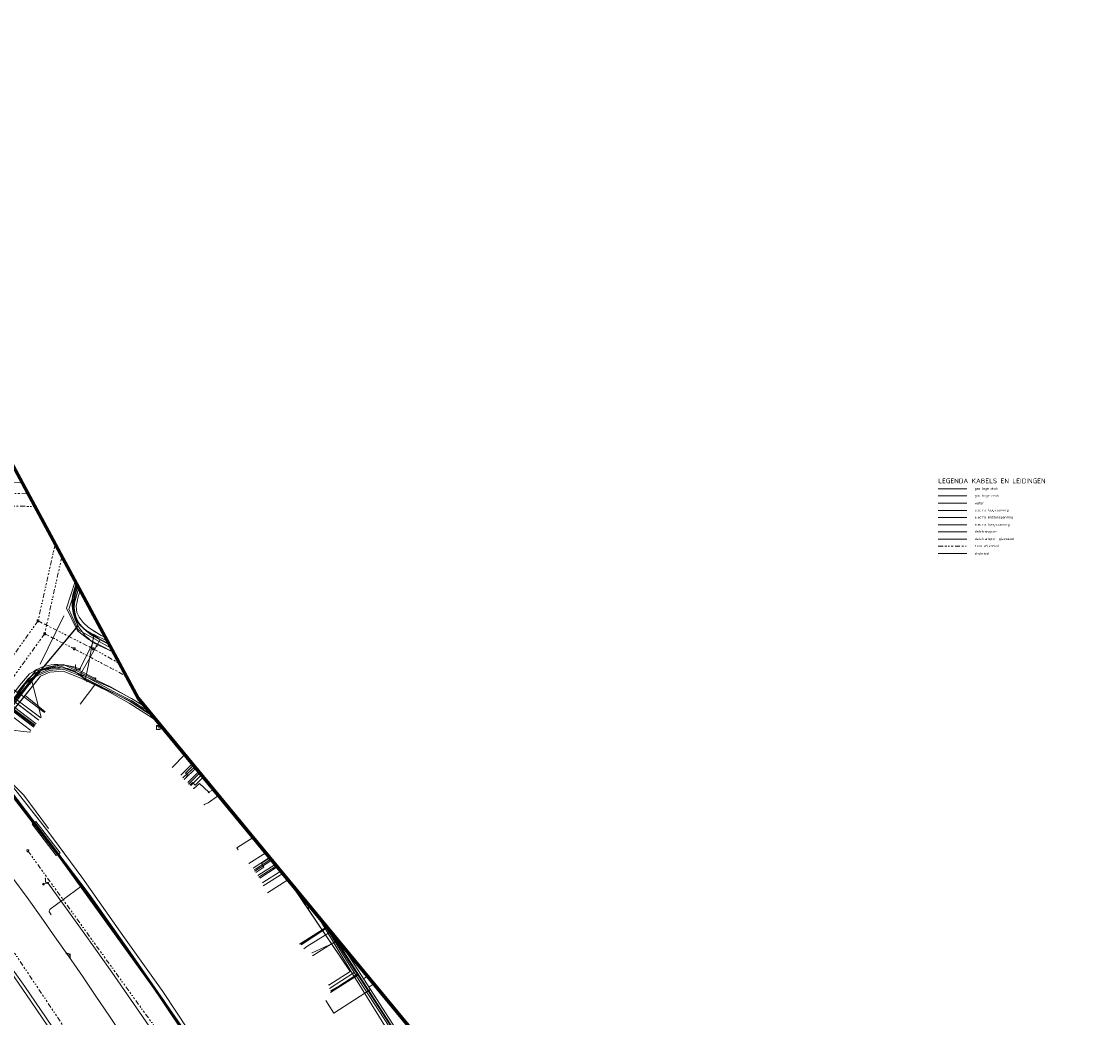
# Model space of a CAD drawing. Header units: metres. Extents: x 154975 to 155642, y 461260 to 461877.
# Tile 95 of 95: x 155417 to 155642, y 461670 to 461877. Entities that reach past the tile are written whole.
import ezdxf
from ezdxf.enums import TextEntityAlignment as Align
from ezdxf.lldxf.tags import DXFTag

# ---------------------------------------------------------------- set-up
doc = ezdxf.new("R2010")
doc.units = ezdxf.units.M
doc.linetypes.add('RI-OVERIG-SO', pattern=[17, 5, -2, 2, -2, 0, -2, 2, -2])
for name, color, linetype, lineweight, true_color in [('B-OI-KL-ET_LS-G', 1, 'KL-LS-N', 18, 0xff0000), ('B-OI-KL-ET_MS-G', 1, 'KL-MS-N', 18, 0xff0000), ('B-OI-KL-GAS_HD-G', 30, 'KL-GAS-HD-N', 18, 0xff7f00), ('B-OI-KL-GAS_LD-G', 30, 'KL-GAS-LD-N', 18, 0xff7f00), ('B-OI-KL-WATER-G', 5, 'KL-WATER-N', 18, 0x0000ff), ('B-OI-RI-DRUK-G', 6, 'RI-PERS', 18, 0xff00ff), ('B-WE-KL-DATA-G', 3, 'KL-DATA-SO', 18, 0x00ff00), ('B-WE-KL-DATA_DUCT-G', 3, 'Continuous', 18, 0x00ff00), ('B-WE-KL-DATA_GLASVEZEL-G', 3, 'KL-GLASVEZEL-N', 18, 0x00ff00), ('B-WE-KL-DATA_HULPSTUK-S', 3, 'Continuous', 18, 0x00ff00), ('B-WE-KL-DATA_KABELBED-G', 3, 'Continuous', 18, 0x00ff00), ('B-WE-KL-DATA_MANTELBUIS-G', 3, 'Continuous', 18, 0x00ff00), ('B-WE-KL-ET_HS-G', 1, 'KL-HS-N', 18, 0xff0000), ('B-WE-KL-ET_LS-G', 1, 'KL-LS-SO', 18, 0xff0000), ('B-WE-KL-ET_LS-S', 1, 'Continuous', 18, 0xff0000), ('B-WE-KL-ET_LS_HULPSTUK-S', 1, 'Continuous', 18, 0xff0000), ('B-WE-KL-ET_LS_MANTELBUIS-G', 1, 'Continuous', 18, 0xff0000), ('B-WE-KL-ET_MS-G', 1, 'KL-MS-SO', 18, 0xff0000), ('B-WE-KL-ET_MS_HULPSTUK-S', 1, 'Continuous', 18, 0xff0000), ('B-WE-KL-GAS_LD-G', 30, 'KL-GAS_LD-SO', 18, 0xff7f00), ('B-WE-KL-WATER-G', 5, 'KL-WATER-SO', 18, 0x0000ff), ('B-WE-KL-WATER_HULPSTUK-S', 5, 'Continuous', 18, 0x0000ff), ('B-WE-RI-VRIJVERVAL-G', 6, 'RI-OVERIG-SO', 18, 0xff00ff), ('B-WE-RI-VRIJVERVAL_HULPSTUK-S', 6, 'Continuous', 18, 0xff00ff), ('V-WE-KL-WATER-G', 5, 'V-KL-WATER-SO', 18, 0x0000ff)]:
    doc.layers.add(name, color=color, linetype=linetype, lineweight=lineweight, true_color=true_color)
for name, color, linetype, lineweight in [('B-WE-OG-INFO_ORIENTATIEPOLYGOON-GV', 7, 'Continuous', 70), ('X-XX-AL-LEGENDA-T25', 7, 'Continuous', 25), ('X-XX-AL-LEGENDA-T50', 130, 'Continuous', 50)]:
    doc.layers.add(name, color=color, linetype=linetype, lineweight=lineweight)
doc.styles.add('NLCS-ISO', font='NLCS-ISO.ttf')
doc.styles.add('NLCS-ISO-M200-T25', font='NLCS-ISO.ttf', dxfattribs={"height": 0.5})
doc.styles.add('NLCS-ISO-M200-T50', font='NLCS-ISO.ttf', dxfattribs={"height": 1})
tags = doc.linetypes.add('KL-DATA-SO', pattern='A,4,-1,[101,NLCS.SHX,S=0.5,R=0,X=0,Y=0],-1,4,-1,["D",Standard,S=1,R=0,X=-0.25,Y=-0.5],-1.5', length=12.5).pattern_tags.tags
tags[18] = DXFTag(74, 10)
tags = doc.linetypes.add('KL-GAS-HD-N', pattern='A,4,-1,[69,NLCS.SHX,S=0.5,R=0,X=0,Y=0],-1,4,-1,["H",Standard,S=1,R=0,X=0,Y=-0.5],-2', length=13).pattern_tags.tags
tags[18] = DXFTag(74, 10)
tags = doc.linetypes.add('KL-GAS-LD-N', pattern='A,4,-1,[69,NLCS.SHX,S=0.5,R=0,X=0,Y=0],-1,4,-1,["L",Standard,S=1,R=0,X=0.25,Y=-0.5],-2', length=13).pattern_tags.tags
tags[18] = DXFTag(74, 10)
tags = doc.linetypes.add('KL-GAS_LD-SO', pattern='A,4,-1,[69,NLCS.SHX,S=0.5,R=0,X=0,Y=0],-1,4,-1,["L",Standard,S=1,R=0,X=0.25,Y=-0.5],-2', length=13).pattern_tags.tags
tags[18] = DXFTag(74, 10)
tags = doc.linetypes.add('KL-GLASVEZEL-N', pattern='A,4,-1,[101,NLCS.SHX,S=0.5,R=0,X=0,Y=0],-1,4,-1,["G",Standard,S=1,R=0,X=-0.25,Y=-0.5],-1.5', length=12.5).pattern_tags.tags
tags[18] = DXFTag(74, 10)
tags = doc.linetypes.add('KL-HS-N', pattern='A,4,-1,[103,NLCS.SHX,S=0.75,R=0,X=0,Y=0],-1,4,-1,["H",Standard,S=1,R=0,X=0,Y=-0.5],-2', length=13).pattern_tags.tags
tags[18] = DXFTag(74, 10)
tags = doc.linetypes.add('KL-LS-N', pattern='A,4,-1,[103,NLCS.SHX,S=0.75,R=0,X=0,Y=0],-1,4,-1,["L",Standard,S=1,R=0,X=0,Y=-0.5],-2', length=13).pattern_tags.tags
tags[18] = DXFTag(74, 10)
tags = doc.linetypes.add('KL-LS-SO', pattern='A,4,-1,[103,NLCS.SHX,S=0.75,R=0,X=0,Y=0],-1,4,-1,["L",Standard,S=1,R=0,X=0,Y=-0.5],-2', length=13).pattern_tags.tags
tags[18] = DXFTag(74, 10)
tags = doc.linetypes.add('KL-MS-N', pattern='A,4,-1,[103,NLCS.SHX,S=0.75,R=0,X=0,Y=0],-1,4,-1,["M",Standard,S=1,R=0,X=0,Y=-0.5],-2', length=13).pattern_tags.tags
tags[18] = DXFTag(74, 10)
tags = doc.linetypes.add('KL-MS-SO', pattern='A,4,-1,[103,NLCS.SHX,S=0.75,R=0,X=0,Y=0],-1,4,-1,["M",Standard,S=1,R=0,X=0,Y=-0.5],-2', length=13).pattern_tags.tags
tags[18] = DXFTag(74, 10)
doc.linetypes.add('KL-WATER-N', pattern='A,7,-0.5,[168,NLCS.SHX,S=0.75,R=0,X=0.75,Y=0],-2', length=9.5)
doc.linetypes.add('KL-WATER-SO', pattern='A,7,-0.5,[168,NLCS.SHX,S=0.75,R=0,X=0.75,Y=0],-2', length=9.5)
tags = doc.linetypes.add('RI-PERS', pattern='A,7,-2,["P",Standard,S=1.8,R=0,X=-0.5,Y=-0.9],-2,7,-2,[102,NLCS.SHX,S=1,R=180,X=0,Y=0],-2', length=22).pattern_tags.tags
tags[6] = DXFTag(74, 10)
doc.linetypes.add('V-KL-WATER-SO', pattern='A,3.5,[24,NLCS.SHX,S=0.5,R=0,X=0,Y=0],3.5,-0.5,[168,NLCS.SHX,S=0.75,R=0,X=0.75,Y=0],-2', length=9.5)

# ---------------------------------------------------------------- blocks, each defined once
blk = doc.blocks.new('SKL-WTB_HULP_MOF-SO')
at = {"linetype": 'ByBlock', "lineweight": 18}
h = blk.add_hatch(color=0, dxfattribs=at)
h.dxf.hatch_style = 1
h.paths.add_polyline_path([(-0.5625, 0, 1), (0.5625, 0, 1)])
at = {"color": 0, "linetype": 'ByBlock', "lineweight": 18}
blk.add_circle((0, 0), 0.5625, dxfattribs=at)
at = {"color": 0, "linetype": 'ByBlock', "lineweight": 18, "style": 'NLCS-ISO', "flags": 1}
for tag, p in [('TYPE', (1.5, 0)), ('OMSCHRIJVING', (1.5, -3)), ('LABEL', (1.5, -1.5))]:
    blk.add_attdef(tag, p, '', height=1, dxfattribs=at)
blk = doc.blocks.new('SKL-WTB_HULP_KAST-SO')
at = {"color": 0, "linetype": 'ByBlock', "lineweight": 18}
for points in [[(-2, 2), (2, 2), (2, 1.68), (-2, 1.68)], [(-2, 1.52), (2, 1.52), (2, -2), (-2, -2)]]:
    blk.add_lwpolyline(points, close=True, dxfattribs=at)
at = {"color": 0, "linetype": 'ByBlock', "lineweight": 18, "style": 'NLCS-ISO'}
blk.add_text('kast', height=1.5, dxfattribs=at).set_placement((0, 0), align=Align.MIDDLE_CENTER)
at = {"color": 0, "linetype": 'ByBlock', "lineweight": 18, "style": 'NLCS-ISO', "flags": 1}
for tag, p in [('TYPE', (2.5, 0)), ('OMSCHRIJVING', (2.5, -3)), ('LABEL', (2.5, -1.5))]:
    blk.add_attdef(tag, p, '', height=1, dxfattribs=at)
blk = doc.blocks.new('SKL-WTB_HULP_OVERIG-SO')
at = {"color": 0, "linetype": 'ByBlock', "lineweight": 18}
for points in [[(-0.1, 0.1), (0.1, -0.1)], [(0.1, 0.1), (-0.1, -0.1)]]:
    blk.add_lwpolyline(points, dxfattribs=at)
at = {"color": 0, "linetype": 'ByBlock', "lineweight": 18, "style": 'NLCS-ISO', "flags": 1}
for tag, p in [('TYPE', (1.5, 0)), ('LABEL', (1.5, -1.5)), ('OMSCHRIJVING', (1.5, -3))]:
    blk.add_attdef(tag, p, '', height=1, dxfattribs=at)
blk = doc.blocks.new('SRI-HULP_AFVOER_OPVANG-SO')
at = {"color": 0, "linetype": 'ByBlock', "lineweight": 18}
blk.add_lwpolyline([(-0.75, -1), (-1, 1), (1, 1), (0.75, -1)], close=True, dxfattribs=at)
at = {"color": 0, "linetype": 'ByBlock', "lineweight": 18, "style": 'NLCS-ISO', "flags": 1}
for tag, p in [('TYPE', (1.5, 0)), ('OMSCHRIJVING', (1.5, -3)), ('LABEL', (1.5, -1.5))]:
    blk.add_attdef(tag, p, '', height=1, dxfattribs=at)
blk = doc.blocks.new('SKL-WTB_HULP_AARDING-SO')
at = {"color": 0, "linetype": 'ByBlock', "lineweight": 18}
for points in [[(-0.6, 0.5), (0.6, 0.5)], [(-0.5, 0.3), (0.5, 0.3)], [(-0.3, 0.2), (0.3, 0.2)], [(-0.2, 0.1), (0.2, 0.1)], [(0, -0.8), (0, 0.5)]]:
    blk.add_lwpolyline(points, dxfattribs=at)
blk.add_circle((0, 0), 1, dxfattribs=at)
at = {"color": 0, "linetype": 'ByBlock', "lineweight": 18, "style": 'NLCS-ISO', "flags": 1}
for tag, p in [('TYPE', (1.5, 0)), ('LABEL', (1.5, -1.5)), ('OMSCHRIJVING', (1.5, -3))]:
    blk.add_attdef(tag, p, '', height=1, dxfattribs=at)
blk = doc.blocks.new('SKL-ET_LS_MAST-SO')
for p, q in [((0, 2.1), (0, 2.1)), ((0, -2), (0, -2))]:
    blk.add_line(p, q)
for points in [[(-0.2, 1.8), (0, 1.8)], [(-0.2, 1.8), (0, 1.8)], [(-0.2, 1.8), (-0.2, 1.8), (-0.2, 1.8), (-0.2, 1.8), (-0.2, 1.8)], [(-0.2, 1.5), (-0.2, 1.5), (-0.2, 1.6), (-0.2, 1.6), (-0.2, 1.5)], [(-0.2, 1.5), (0, 1.5)], [(-0.2, 1.5), (0, 1.5)], [(0, -2), (0, 2.1)], [(0, -2), (0, 2.1)], [(0.2, 1.9), (0, 1.9)], [(0.2, 1.9), (0, 1.9)], [(0.2, 1.7), (0, 1.7)], [(0.2, 1.6), (0, 1.6)], [(0.2, 1.4), (0, 1.4)], [(0.2, 1.4), (0, 1.4)], [(0.2, 1.9), (0.2, 1.9), (0.2, 2), (0.2, 2), (0.2, 1.9)], [(0.2, 1.6), (0.2, 1.6), (0.2, 1.7), (0.2, 1.7), (0.2, 1.7)], [(0.2, 1.4), (0.2, 1.4), (0.2, 1.4), (0.2, 1.4), (0.2, 1.4)]]:
    blk.add_lwpolyline(points)

msp = doc.modelspace()

# ---------------------------------------------------------------- linework, layer by layer
at = {"layer": 'B-OI-KL-ET_LS-G', "ltscale": 0.2, "flags": 128}
msp.add_lwpolyline([(155608.494, 461775.378), (155614.494, 461775.378)], dxfattribs=at)
at = {"layer": 'B-OI-KL-ET_MS-G', "ltscale": 0.2, "flags": 128}
msp.add_lwpolyline([(155608.494, 461773.878), (155614.494, 461773.878)], dxfattribs=at)
at = {"layer": 'B-OI-KL-GAS_HD-G', "ltscale": 0.2}
msp.add_lwpolyline([(155608.494, 461778.378), (155614.494, 461778.378)], dxfattribs=at)
at = {"layer": 'B-OI-KL-GAS_LD-G', "ltscale": 0.2}
msp.add_lwpolyline([(155608.494, 461779.878), (155614.494, 461779.878)], dxfattribs=at)
at = {"layer": 'B-OI-KL-WATER-G', "ltscale": 0.2}
msp.add_lwpolyline([(155608.494, 461776.878), (155614.494, 461776.878)], dxfattribs=at)
at = {"layer": 'B-OI-RI-DRUK-G', "ltscale": 0.2}
msp.add_lwpolyline([(155608.494, 461766.378), (155614.494, 461766.378)], dxfattribs=at)
at = {"layer": 'B-WE-KL-DATA-G', "ltscale": 0.2, "flags": 128}
for points in [[(155288.158, 461856.311), (155288.287, 461852.479), (155288.684, 461851.555), (155289.459, 461850.78), (155300.317, 461839.594), (155320.707, 461819.529), (155327.737, 461812.488), (155335.237, 461804.86), (155345.255, 461795.117), (155358.736, 461782.084), (155381.198, 461757.687), (155384.247, 461753.902), (155386.392, 461751.365), (155391.802, 461745.364), (155397.217, 461738.718), (155411.346, 461720.971), (155419.783, 461710.144), (155424.808, 461703.615), (155436.338, 461687.817), (155443.841, 461677.379), (155454.792, 461661.038), (155465.654, 461644.324), (155466.837, 461642.355)], [(155517.494, 461553.85), (155516.922, 461554.087), (155510.239, 461566.184), (155491.349, 461599.674), (155473.512, 461630.86), (155465.484, 461644.218), (155454.626, 461660.928), (155443.677, 461677.265), (155436.176, 461687.699), (155424.648, 461703.495), (155419.625, 461710.022), (155411.189, 461720.847), (155397.262, 461738.346), (155391.65, 461745.234), (155386.242, 461751.233), (155384.093, 461753.774), (155381.046, 461757.557), (155358.592, 461781.944), (155345.115, 461794.973), (155335.095, 461804.718), (155327.595, 461812.348), (155320.567, 461819.387), (155300.175, 461839.454), (155290.045, 461849.89)], [(155274.453, 461839.808), (155292.163, 461822.24), (155309.873, 461804.672), (155314.905, 461799.607), (155319.936, 461794.542), (155327.171, 461786.817), (155334.405, 461779.092), (155342.706, 461769.815), (155351.008, 461760.539), (155360.184, 461749.814), (155369.359, 461739.089), (155380.511, 461725.135), (155388.637, 461714.618), (155398.774, 461701.58), (155405.995, 461691.564), (155413.217, 461681.548), (155419.123, 461672.897), (155425.03, 461664.246), (155430.504, 461655.982), (155435.978, 461647.718), (155441.694, 461638.652), (155451.399, 461623.26), (155469.085, 461592.238), (155486.771, 461561.215), (155546.535, 461454.258), (155549.691, 461448.594)], [(155608.494, 461770.878), (155614.494, 461770.878)], [(155428.926, 461759.565), (155428.265, 461757.554), (155428.071, 461756.224), (155428.062, 461754.878), (155428.237, 461753.544), (155428.593, 461752.246), (155428.971, 461751.302), (155427.933, 461750), (155419.603, 461740.165), (155415.368, 461734.561), (155413.747, 461732.662)], [(155435.483, 461747.389), (155431.977, 461749.216), (155431.447, 461749.588), (155430.7, 461750.139), (155430.074, 461750.715), (155429.589, 461751.218), (155429.16, 461751.779), (155428.726, 461752.519), (155428.421, 461753.237), (155428.137, 461754.106), (155427.977, 461754.87), (155427.871, 461755.6), (155427.856, 461756.33), (155427.912, 461756.995), (155428.01, 461757.548), (155428.195, 461758.227), (155428.424, 461758.96), (155428.739, 461759.914)], [(155435.483, 461747.389), (155431.977, 461749.216), (155431.447, 461749.588), (155430.7, 461750.139), (155430.074, 461750.715), (155429.589, 461751.218), (155429.16, 461751.779), (155428.726, 461752.519), (155428.421, 461753.237), (155428.137, 461754.106), (155427.977, 461754.87), (155427.871, 461755.6), (155427.856, 461756.33), (155427.912, 461756.995), (155428.01, 461757.548), (155428.195, 461758.227), (155428.424, 461758.96), (155428.739, 461759.914)], [(155429.436, 461758.619), (155429.025, 461757.304), (155428.581, 461755.411), (155428.701, 461754.088), (155429.211, 461753.081), (155430.029, 461751.96), (155431.132, 461750.906), (155432.533, 461750.044), (155433.813, 461749.274), (155434.726, 461748.795)], [(155429.436, 461758.619), (155429.025, 461757.304), (155428.581, 461755.411), (155428.701, 461754.088), (155429.211, 461753.081), (155430.029, 461751.96), (155431.132, 461750.906), (155432.533, 461750.044), (155433.813, 461749.274), (155434.726, 461748.795)], [(155429.436, 461758.619), (155429.025, 461757.304), (155428.581, 461755.411), (155428.701, 461754.088), (155429.211, 461753.081), (155430.029, 461751.96), (155431.132, 461750.906), (155432.533, 461750.044), (155433.813, 461749.274), (155434.726, 461748.795)], [(155415.456, 461735.673), (155416.398, 461736.976), (155417.154, 461737.962), (155417.635, 461738.647), (155418.023, 461739.221), (155418.196, 461739.45), (155420.793, 461741.296), (155422.933, 461742.252), (155425.952, 461742.479), (155430.005, 461740.967), (155437.307, 461737.046), (155438.669, 461736.386), (155440.219, 461735.584), (155442.667, 461734.032), (155443.579, 461733.5), (155443.875, 461733.313)], [(155445.438, 461731.417), (155439.668, 461735.129), (155435.034, 461737.675), (155429.578, 461740.355), (155425.853, 461741.827), (155423.093, 461741.619), (155421.156, 461740.754), (155416.212, 461734.64), (155414.757, 461732.732), (155419.134, 461729.399)], [(155445.438, 461731.417), (155439.668, 461735.129), (155435.034, 461737.675), (155429.578, 461740.355), (155425.853, 461741.827), (155423.093, 461741.619), (155421.156, 461740.754), (155417.907, 461736.736), (155422.124, 461733.325)], [(155420.225, 461730.832), (155414.886, 461734.899), (155415.456, 461735.673)], [(155420.777, 461731.555), (155415.456, 461735.673)], [(155445.741, 461730.047), (155446.103, 461730.61)], [(155445.741, 461730.047), (155446.103, 461730.61)], [(155445.741, 461730.047), (155446.103, 461730.61)], [(155445.741, 461730.047), (155446.103, 461730.61)], [(155445.741, 461730.047), (155446.103, 461730.61)], [(155445.741, 461730.047), (155446.103, 461730.61)], [(155445.741, 461730.047), (155446.103, 461730.61)], [(155445.741, 461730.047), (155446.103, 461730.61)], [(155445.741, 461730.047), (155446.103, 461730.61)], [(155445.741, 461730.047), (155446.103, 461730.61)], [(155445.741, 461730.047), (155446.103, 461730.61)], [(155445.741, 461730.047), (155446.103, 461730.61)], [(155445.741, 461730.047), (155446.103, 461730.61)], [(155445.741, 461730.047), (155446.103, 461730.61)], [(155445.741, 461730.047), (155446.103, 461730.61)], [(155445.741, 461730.047), (155446.103, 461730.61)], [(155445.741, 461730.047), (155446.103, 461730.61)], [(155451.235, 461724.385), (155448.613, 461721.67)], [(155451.126, 461719.17), (155453.537, 461721.592)], [(155454.372, 461720.579), (155452.051, 461718.248)], [(155451.1, 461719.2), (155451.126, 461719.17)], [(155455.094, 461719.704), (155453.416, 461718.017), (155452.85, 461718.58), (155452.296, 461718.004)], [(155465.496, 461707.085), (155462.097, 461704.939), (155462.371, 461704.505)], [(155468.151, 461703.864), (155464.645, 461701.652)], [(155471.701, 461699.558), (155467.599, 461696.97)], [(155472.774, 461698.255), (155468.488, 461695.551)], [(155477.913, 461682.353), (155481.898, 461684.892), (155474.17, 461696.3), (155473.396, 461697.501)], [(155481.228, 461676.406), (155481.305, 461676.285), (155485.736, 461679.11), (155483.402, 461682.672), (155474.17, 461696.3), (155473.396, 461697.501)], [(155480.872, 461688.428), (155475.168, 461684.793)], [(155480.872, 461688.428), (155480.86, 461688.446)], [(155487.383, 461678.374), (155480.872, 461688.428)], [(155487.383, 461678.374), (155481.666, 461674.732)], [(155495.326, 461666.088), (155495.295, 461666.135), (155487.437, 461678.29), (155487.383, 461678.374)]]:
    msp.add_lwpolyline(points, dxfattribs=at)
at = {"layer": 'B-WE-KL-DATA_DUCT-G', "ltscale": 0.2, "flags": 128}
msp.add_lwpolyline([(155516.802, 461555.994), (155516.592, 461556.359), (155516.465, 461556.417), (155500, 461584.562), (155482.751, 461615.111), (155473.611, 461631.018), (155465.297, 461644.55), (155457.961, 461656.184), (155449.082, 461669.571), (155422.629, 461706.372), (155414.346, 461717.125)], dxfattribs=at)
msp.add_lwpolyline([(155516.802, 461555.994), (155516.592, 461556.359), (155516.465, 461556.417), (155500, 461584.562), (155482.751, 461615.111), (155473.611, 461631.018), (155465.297, 461644.55), (155457.961, 461656.184), (155449.082, 461669.571), (155422.629, 461706.372), (155414.346, 461717.125)], dxfattribs=at)
at = {"layer": 'B-WE-KL-DATA_GLASVEZEL-G', "ltscale": 0.2, "flags": 128}
msp.add_lwpolyline([(155608.494, 461769.378), (155614.494, 461769.378)], dxfattribs=at)
at = {"layer": 'B-WE-KL-DATA_KABELBED-G', "ltscale": 0.2, "flags": 128}
for points in [[(155432.299, 461749.448), (155431.663, 461749.759), (155431.161, 461750), (155430.678, 461750.285), (155430.222, 461750.611), (155429.796, 461750.975), (155429.402, 461751.374), (155429.045, 461751.806), (155428.726, 461752.267), (155428.448, 461752.754), (155428.214, 461753.263), (155428.024, 461753.79), (155427.88, 461754.332), (155427.784, 461754.884), (155427.736, 461755.442), (155427.736, 461756.003), (155427.785, 461756.561), (155427.881, 461757.113), (155428.025, 461757.655), (155428.726, 461759.897)], [(155429.436, 461758.619), (155429.025, 461757.304), (155428.581, 461755.411), (155428.701, 461754.088), (155429.211, 461753.081), (155430.029, 461751.96), (155431.132, 461750.906), (155433.813, 461749.274), (155434.725, 461748.797)], [(155432.299, 461749.448), (155432.2, 461748.924), (155431.054, 461742.878), (155430.557, 461740.261)], [(155432.299, 461749.448), (155435.089, 461748.094)], [(155432.2, 461748.924), (155431.054, 461742.878)], [(155430.557, 461740.261), (155429.73, 461740.69), (155425.909, 461742.199), (155423.001, 461741.98), (155420.731, 461740.965), (155420.311, 461740.756), (155419.909, 461740.513), (155419.529, 461740.238), (155419.172, 461739.932), (155418.842, 461739.599), (155418.54, 461739.239), (155412.246, 461731.08)], [(155432.441, 461738.949), (155429.578, 461740.355), (155425.853, 461741.827), (155423.093, 461741.619), (155421.156, 461740.754), (155417.907, 461736.736)], [(155430.557, 461740.261), (155439.852, 461735.447), (155444.679, 461732.342)], [(155419.277, 461739.984), (155421.281, 461732.185)], [(155432.441, 461738.949), (155429.386, 461734.937)], [(155445.438, 461731.417), (155439.668, 461735.129), (155435.034, 461737.675), (155432.441, 461738.949)], [(155417.907, 461736.736), (155414.757, 461732.732)], [(155417.907, 461736.736), (155422.124, 461733.325)], [(155414.757, 461732.732), (155419.134, 461729.399)], [(155413.981, 461729.6), (155418.94, 461729.109)], [(155445.741, 461730.047), (155446.103, 461730.61)], [(155451.235, 461724.385), (155448.613, 461721.67)], [(155412.187, 461721.298), (155417.624, 461715.947), (155422.809, 461708.961)], [(155465.297, 461644.55), (155457.961, 461656.184), (155449.082, 461669.571), (155422.629, 461706.372), (155414.346, 461717.125), (155412.897, 461719.928)], [(155453.359, 461721.808), (155450.893, 461719.582)], [(155453.063, 461718.368), (155452.85, 461718.58), (155452.296, 461718.004)], [(155455.094, 461719.704), (155453.416, 461718.017), (155453.063, 461718.368)], [(155456.26, 461716.53), (155454.314, 461718.377), (155453.114, 461717.349)], [(155458.291, 461715.823), (155456.119, 461714.34), (155455.314, 461713.958)], [(155457.257, 461717.077), (155456.26, 461716.53)], [(155465.496, 461707.085), (155462.097, 461704.939), (155462.371, 461704.505)], [(155469.401, 461702.341), (155465.894, 461700.076)], [(155470.361, 461701.175), (155466.716, 461698.821)], [(155472.774, 461698.255), (155468.488, 461695.551)], [(155481.898, 461684.892), (155473.521, 461697.35)], [(155478.798, 461690.936), (155482.327, 461685.112), (155486.664, 461677.953), (155487.196, 461677.074), (155493.37, 461667.186), (155499.158, 461657.915), (155499.465, 461657.425), (155499.629, 461657.173), (155500, 461656.604), (155503.731, 461650.881), (155506.298, 461646.943), (155511.447, 461638.905), (155513.084, 461636.578), (155515.947, 461632.627), (155517.368, 461631.116), (155519.611, 461628.731), (155521.088, 461627.251)], [(155482.327, 461685.112), (155477.799, 461683.011)], [(155481.898, 461684.892), (155477.913, 461682.353)], [(155481.228, 461676.406), (155481.305, 461676.285), (155485.736, 461679.11), (155481.898, 461684.892)], [(155413.217, 461681.548), (155419.123, 461672.897), (155425.03, 461664.246), (155430.504, 461655.982), (155435.978, 461647.718), (155441.694, 461638.652), (155451.399, 461623.26), (155469.085, 461592.238), (155486.771, 461561.215), (155546.535, 461454.258), (155549.691, 461448.594)], [(155486.664, 461677.953), (155481.723, 461675.047)]]:
    msp.add_lwpolyline(points, dxfattribs=at)
at = {"layer": 'B-WE-KL-DATA_MANTELBUIS-G', "ltscale": 0.2, "flags": 128}
msp.add_lwpolyline([(155432.2, 461748.924), (155431.054, 461742.878)], dxfattribs=at)
at = {"layer": 'B-WE-KL-ET_HS-G', "ltscale": 0.2, "flags": 128}
msp.add_lwpolyline([(155608.494, 461772.378), (155614.494, 461772.378)], dxfattribs=at)
at = {"layer": 'B-WE-KL-ET_LS-G', "ltscale": 0.2, "flags": 128}
for points in [[(155537.947, 461498.873), (155536.057, 461503.281), (155534.627, 461506.203), (155532.019, 461510.782), (155522.719, 461526.194), (155519.047, 461532.399), (155511.975, 461528.16), (155490.392, 461564.537), (155482.543, 461577.323), (155465.112, 461606.639), (155444.962, 461634.574), (155428.989, 461659.599), (155417.86, 461676.008), (155401.963, 461698.154), (155385.677, 461719.454), (155379.386, 461726.044), (155369.049, 461736.928), (155352.967, 461754.012), (155343.797, 461763.884), (155334.425, 461773.906), (155321.502, 461787.535), (155299.07, 461810.416), (155290.375, 461818.658), (155285.569, 461824.072), (155281.038, 461828.456), (155281.585, 461830.71), (155277.939, 461834.238), (155275.895, 461833.677), (155270.863, 461838.104), (155272.573, 461839.394), (155274.193, 461840.795), (155275.715, 461842.303), (155277.132, 461843.909), (155278.438, 461845.607), (155279.627, 461847.389), (155280.694, 461849.247), (155281.633, 461851.173), (155278.778, 461853.654)], [(155428.596, 461760.179), (155428.128, 461758.726), (155427.963, 461758.057), (155427.844, 461757.377), (155427.773, 461756.691), (155427.751, 461756.001), (155427.777, 461755.312), (155427.851, 461754.626), (155427.973, 461753.947), (155428.142, 461753.278), (155428.358, 461752.623), (155428.619, 461751.984), (155428.924, 461751.365), (155429.271, 461750.77), (155429.66, 461750.199), (155430.087, 461749.658), (155430.551, 461749.147), (155431.05, 461748.671), (155431.581, 461748.23), (155432.142, 461747.828), (155429.367, 461742.287), (155428.722, 461742.533), (155428.06, 461742.733), (155427.387, 461742.887), (155426.704, 461742.993), (155426.016, 461743.05), (155425.325, 461743.06), (155424.635, 461743.02), (155423.949, 461742.933), (155423.272, 461742.798), (155422.606, 461742.615), (155421.954, 461742.386), (155421.319, 461742.113), (155420.706, 461741.795), (155420.116, 461741.435), (155419.553, 461741.035), (155419.019, 461740.596), (155418.517, 461740.121), (155418.05, 461739.612), (155416.255, 461737.392), (155410.711, 461741.882), (155409.7, 461740.441), (155408.773, 461739.175), (155404.975, 461734.077), (155404.877, 461733.952), (155404.774, 461733.832), (155404.664, 461733.717), (155404.549, 461733.608), (155398.647, 461728.269), (155399.509, 461727.212), (155400.422, 461726.102), (155400.634, 461725.701), (155400.555, 461725.248), (155400.396, 461724.892), (155399.204, 461723.07), (155398.866, 461722.395), (155398.564, 461721.715), (155398.6, 461721.263), (155398.784, 461720.677), (155400.305, 461718.717), (155403.364, 461714.731), (155406.4, 461710.729), (155409.413, 461706.709), (155412.405, 461702.673), (155415.373, 461698.621), (155418.319, 461694.551), (155421.243, 461690.466), (155424.143, 461686.364), (155427.021, 461682.246), (155429.875, 461678.112), (155432.706, 461673.962), (155435.515, 461669.797), (155438.3, 461665.616), (155441.061, 461661.419), (155443.8, 461657.207), (155446.514, 461652.98), (155449.205, 461648.738), (155451.873, 461644.481), (155454.516, 461640.209), (155457.136, 461635.923), (155459.732, 461631.622), (155462.303, 461627.306), (155464.851, 461622.976), (155465.095, 461622.557), (155467.716, 461618.333), (155469.574, 461615.386), (155476.738, 461604.182), (155477.46, 461603.135), (155489.977, 461584.673), (155496.511, 461575.096), (155497.049, 461574.253), (155502.959, 461565.4)], [(155432.832, 461747.04), (155433.601, 461748.391), (155433.136, 461748.676), (155430.576, 461750.327), (155429.96, 461750.838), (155429.419, 461751.427), (155428.962, 461752.083), (155428.597, 461752.795), (155428.309, 461753.627), (155428.148, 461754.492), (155428.116, 461755.372), (155428.215, 461756.247), (155428.44, 461757.097), (155429.133, 461759.182)], [(155435.423, 461747.5), (155433.627, 461748.434), (155433.163, 461748.718), (155431.19, 461750), (155430.733, 461750.277), (155430.226, 461750.665), (155429.765, 461751.105), (155429.354, 461751.592), (155428.997, 461752.121), (155428.549, 461753.046), (155428.268, 461754.036), (155428.163, 461755.059), (155428.237, 461756.084), (155428.488, 461757.081), (155428.703, 461757.727), (155429.166, 461759.121)], [(155430.4, 461740.17), (155429.586, 461741.054), (155429.512, 461741.205), (155432.832, 461747.04)], [(155432.19, 461747.722), (155436.366, 461745.749)], [(155432.576, 461740.286), (155428.443, 461742.384), (155427.737, 461742.668), (155427.01, 461742.892), (155426.266, 461743.055), (155425.512, 461743.158), (155424.752, 461743.199), (155424.067, 461743.183), (155423.385, 461743.117), (155422.709, 461743), (155422.044, 461742.835), (155421.393, 461742.621), (155420.838, 461742.395), (155420.299, 461742.135), (155419.778, 461741.84), (155418.869, 461741.239), (155416.783, 461738.797), (155413.249, 461734.166), (155410.768, 461730.722), (155410.063, 461728.81), (155409.804, 461727.197), (155409.816, 461725.521), (155410.177, 461723.693), (155411.132, 461721.616), (155413.824, 461718.024), (155420.256, 461709.731), (155429.726, 461696.996)], [(155414.07, 461733.41), (155414.68, 461734.31), (155415.95, 461736.01), (155417.8, 461739), (155421.28, 461741.97), (155424.2, 461742.64), (155426.76, 461742.38), (155428.18, 461741.86), (155430.4, 461740.17)], [(155428.459, 461742.733), (155428.44, 461742.667), (155428.433, 461742.633), (155428.429, 461742.598), (155428.428, 461742.529), (155428.437, 461742.46), (155428.445, 461742.426), (155428.468, 461742.361), (155428.499, 461742.299), (155428.518, 461742.27), (155428.562, 461742.216), (155428.612, 461742.169), (155428.669, 461742.129), (155428.699, 461742.112), (155428.731, 461742.097), (155428.796, 461742.074), (155428.83, 461742.066), (155428.898, 461742.057), (155428.968, 461742.057), (155429.002, 461742.061), (155429.07, 461742.076), (155429.135, 461742.1), (155429.166, 461742.115), (155429.225, 461742.152), (155429.278, 461742.197), (155429.369, 461742.286)], [(155444.528, 461732.522), (155439.818, 461735.537), (155430.4, 461740.17)], [(155431.046, 461739.853), (155430.735, 461739.615)], [(155421.174, 461732.077), (155415.95, 461736.01)], [(155414.68, 461734.31), (155419.864, 461730.357)], [(155451.176, 461719.299), (155451.884, 461720.005), (155451.389, 461720.501), (155453.061, 461722.17)], [(155466.087, 461699.795), (155467.767, 461700.881), (155467.224, 461701.72), (155468.982, 461702.856)], [(155470.134, 461701.458), (155466.489, 461699.174)], [(155422.692, 461697.598), (155421.729, 461697.328)], [(155422.178, 461698.185), (155422.161, 461698.124), (155422.153, 461698.061), (155422.152, 461698.03), (155422.158, 461697.967), (155422.172, 461697.906), (155422.194, 461697.847), (155422.225, 461697.792), (155422.263, 461697.741), (155422.308, 461697.697), (155422.359, 461697.659), (155422.414, 461697.629), (155422.473, 461697.607), (155422.504, 461697.599), (155422.566, 461697.59), (155422.629, 461697.59), (155422.692, 461697.598)], [(155422.692, 461697.598), (155430.37, 461686.886), (155436.002, 461678.977), (155444.46, 461666.829), (155468.261, 461629.349), (155474.665, 461618.537), (155479.981, 461609.297), (155499.706, 461574.496), (155503.662, 461576.736), (155504.157, 461577.013), (155506.264, 461573.351), (155515.346, 461557.742), (155527.395, 461540.217), (155523.296, 461537.357), (155526.357, 461532.843), (155529.703, 461528.097), (155539.281, 461513.547), (155540.338, 461511.672), (155541.341, 461509.777), (155542.271, 461507.901), (155543.179, 461506.102), (155545.621, 461500.57), (155545.988, 461499.727), (155546.412, 461498.911), (155546.89, 461498.126), (155547.421, 461497.375), (155548.001, 461496.662), (155548.629, 461495.99), (155549.301, 461495.362), (155550.014, 461494.782), (155550.765, 461494.251), (155551.55, 461493.773), (155552.366, 461493.35), (155553.209, 461492.982), (155554.075, 461492.674), (155554.96, 461492.424), (155555.86, 461492.236), (155556.771, 461492.109), (155557.688, 461492.045), (155558.607, 461492.043), (155560.487, 461492.103), (155562.383, 461492.096), (155564.274, 461491.953), (155566.15, 461491.676), (155568.001, 461491.265), (155569.818, 461490.722), (155571.592, 461490.051), (155573.313, 461489.255), (155574.973, 461488.338), (155576.563, 461487.305), (155593.407, 461475.466), (155594.994, 461474.486), (155601.53, 461469.094), (155605.532, 461466.14), (155609.642, 461463.291), (155605.165, 461455.039), (155585.597, 461465.656), (155578.328, 461470.76), (155558.598, 461482.723), (155554.329, 461482.223), (155555.936, 461481.872), (155556.813, 461476.913), (155557.127, 461475.436), (155557.789, 461472.701), (155550.669, 461463.204), (155550.076, 461463.271), (155549.029, 461463.411), (155542.698, 461464.403)], [(155429.726, 461696.996), (155423.175, 461692.116), (155423.096, 461692.03), (155423.033, 461691.93), (155422.989, 461691.821), (155422.966, 461691.705), (155422.965, 461691.588), (155422.985, 461691.472), (155423.371, 461690.945)], [(155429.726, 461696.996), (155433.169, 461692.367), (155446.879, 461673.073), (155457.335, 461657.307)], [(155475.446, 461684.821), (155480.39, 461688.041)], [(155480.39, 461688.041), (155480.913, 461688.382)], [(155541.503, 461614.88), (155540.681, 461615.202), (155536.329, 461617.215), (155533.506, 461618.734), (155530.717, 461620.525), (155529.765, 461621.277), (155524.416, 461625.693), (155521.588, 461628.392), (155519.303, 461630.689), (155516.184, 461634.731), (155484.069, 461684.554)], [(155427.303, 461682.396), (155427.275, 461682.484), (155427.256, 461682.527), (155427.21, 461682.607), (155427.183, 461682.645), (155427.121, 461682.713), (155427.05, 461682.772), (155426.971, 461682.821), (155426.929, 461682.841), (155426.842, 461682.871), (155426.751, 461682.889), (155426.705, 461682.894), (155426.659, 461682.894), (155426.573, 461682.887)], [(155489.356, 461678.139), (155488.544, 461677.613)], [(155480.657, 461673.061), (155482.364, 461670.401), (155490.005, 461675.345)], [(155490.679, 461676.535), (155489.663, 461675.877)]]:
    msp.add_lwpolyline(points, dxfattribs=at)
at = {"layer": 'B-WE-KL-ET_LS_MANTELBUIS-G', "ltscale": 0.2, "flags": 128}
for points in [[(155432.053, 461747.652), (155429.357, 461742.293)], [(155419.387, 461709.839), (155424.412, 461703.31), (155425.204, 461703.92), (155420.179, 461710.449), (155419.387, 461709.839)]]:
    msp.add_lwpolyline(points, dxfattribs=at)
at = {"layer": 'B-WE-KL-ET_MS-G', "ltscale": 0.2, "flags": 128}
for points in [[(155414.016, 461733.209), (155415.103, 461734.256), (155419.603, 461740.165), (155427.868, 461750), (155428.914, 461751.31), (155428.546, 461752.23), (155428.188, 461753.534), (155428.012, 461754.875), (155428.021, 461756.228), (155428.216, 461757.566), (155428.894, 461759.626)], [(155428.926, 461759.565), (155428.265, 461757.554), (155428.071, 461756.224), (155428.062, 461754.878), (155428.237, 461753.544), (155428.593, 461752.246), (155428.971, 461751.302), (155427.933, 461750), (155419.642, 461740.134), (155418.817, 461739.051), (155418.609, 461739.035), (155418.015, 461738.19)], [(155418.015, 461738.19), (155417.846, 461737.983), (155417.78, 461737.925), (155417.635, 461737.847), (155417.566, 461737.79), (155415.641, 461735.465), (155414.774, 461734.982), (155414.279, 461734.78), (155413.364, 461734.333), (155402.48, 461719.609), (155401.073, 461717.83), (155397.446, 461713.578), (155393.052, 461708.644), (155390.967, 461707.296), (155390.47, 461707.046), (155390.331, 461706.685), (155390.466, 461706.17), (155390.846, 461705.928), (155391.413, 461706.104), (155391.818, 461706.694), (155391.847, 461707.384), (155391.798, 461708.273), (155391.423, 461708.889), (155390.586, 461708.798), (155390.226, 461708.461)]]:
    msp.add_lwpolyline(points, dxfattribs=at)
at = {"layer": 'B-WE-KL-GAS_LD-G', "ltscale": 0.2, "flags": 128}
for points in [[(155428.763, 461759.869), (155427.022, 461754.78), (155428.917, 461750.572), (155428.982, 461750.501), (155429.228, 461750.295), (155429.728, 461750), (155435.887, 461746.639)], [(155411.46, 461730.572), (155413.056, 461732.505), (155420.553, 461741.661), (155420.856, 461742.059), (155425.573, 461742.808), (155435.641, 461738.472), (155440.151, 461736.136), (155442.982, 461734.397)], [(155419.989, 461730.521), (155414.718, 461734.535)], [(155420.776, 461731.555), (155415.542, 461735.542)], [(155409.393, 461725.011), (155412.437, 461721.49), (155416.015, 461716.89), (155422.68, 461708.43), (155429.767, 461698.824), (155438.289, 461686.62), (155446.633, 461674.91), (155457.12, 461659.161), (155464.414, 461647.847), (155471.825, 461635.687), (155480.453, 461621.034), (155494.405, 461596.61), (155501.52, 461583.637), (155507.574, 461573.366), (155517.015, 461556.402)], [(155450.398, 461720.078), (155452.805, 461722.48)], [(155451.882, 461718.592), (155454.146, 461720.854)], [(155465.523, 461700.669), (155468.956, 461702.887)], [(155466.879, 461698.569), (155470.558, 461700.944)], [(155479.892, 461689.621), (155487.653, 461677.245), (155500, 461658.23), (155506.315, 461649.604), (155511.402, 461641.248), (155516.197, 461633.757), (155517.081, 461632.541), (155518.006, 461631.355), (155520.958, 461628.412), (155524.099, 461625.674), (155527.417, 461623.152), (155530.897, 461620.858), (155534.522, 461618.803), (155539.523, 461616.317), (155540.717, 461615.833)], [(155475.536, 461684.683), (155480.828, 461688.129)], [(155481.416, 461675.568), (155486.6, 461678.923)]]:
    msp.add_lwpolyline(points, dxfattribs=at)
at = {"layer": 'B-WE-KL-WATER-G', "ltscale": 0.2, "flags": 128}
for points in [[(155436.315, 461745.843), (155436.262, 461745.869), (155431.255, 461748.434), (155428.861, 461750.217), (155426.555, 461754.992), (155428.389, 461760.563)], [(155442.921, 461734.471), (155442.899, 461734.485), (155435.717, 461738.555), (155425.902, 461743.2), (155420.184, 461741.925), (155411.258, 461730.804), (155410.616, 461729.695)], [(155416.273, 461737.052), (155416.78, 461737.167), (155421.79, 461733.347)], [(155414.019, 461734.244), (155414.716, 461733.963), (155419.488, 461730.327)], [(155421.79, 461733.347), (155422.029, 461733.166)], [(155419.488, 461730.327), (155419.727, 461730.145)], [(155452.804, 461722.482), (155451.106, 461720.784)], [(155411.219, 461721.688), (155431.311, 461695.237), (155439.871, 461683.141), (155453.263, 461663.797), (155462.855, 461649.039), (155470.398, 461636.823), (155478.356, 461623.161), (155517.226, 461554.783)], [(155451.106, 461720.784), (155450.398, 461720.078)], [(155454.721, 461720.156), (155452.73, 461718.167)], [(155452.73, 461718.167), (155452.518, 461717.955)], [(155469.212, 461702.577), (155465.992, 461700.496)], [(155465.992, 461700.496), (155465.74, 461700.333)], [(155471.262, 461700.09), (155467.728, 461697.808)], [(155467.728, 461697.808), (155467.476, 461697.645)], [(155481.385, 461687.809), (155481.468, 461687.265), (155476.715, 461684.304)], [(155497.538, 461662.979), (155495.247, 461666.468), (155481.866, 461687.226)], [(155476.715, 461684.304), (155476.063, 461683.874)], [(155487.049, 461679.185), (155487.132, 461678.524), (155482.023, 461675.184)], [(155482.023, 461675.184), (155481.77, 461675.022)]]:
    msp.add_lwpolyline(points, dxfattribs=at)
at = {"layer": 'B-WE-OG-INFO_ORIENTATIEPOLYGOON-GV', "ltscale": 0.2, "flags": 128}
msp.add_lwpolyline([(154979.954, 461769.009), (154975.026, 461742.727), (154981.597, 461683.593), (155016.092, 461571.895), (155037.446, 461470.052), (155080.154, 461341.928), (155088.367, 461282.793), (155132.718, 461259.797), (155173.784, 461264.724), (155641.931, 461405.99), (155592.652, 461516.045), (155541.731, 461614.603), (155441.531, 461736.157), (155407.036, 461800.219), (155362.685, 461877.422)], close=True, dxfattribs=at)
at = {"layer": 'B-WE-RI-VRIJVERVAL-G', "ltscale": 0.2, "flags": 128}
for points in [[(155357.72, 461779.82), (155418.538, 461778.857)], [(155357.43, 461777.96), (155419.991, 461776.16)], [(155424.196, 461768.35), (155420.62, 461752.31)], [(155608.494, 461767.878), (155614.494, 461767.878)], [(155425.602, 461765.739), (155422.01, 461749.62)], [(155420.62, 461752.31), (155406.38, 461732.42)], [(155420.62, 461752.31), (155432.15, 461746.49)], [(155422.01, 461749.62), (155408.18, 461730.55)], [(155422.01, 461749.62), (155428.17, 461746.48)], [(155428.17, 461746.48), (155439.056, 461740.753)], [(155432.15, 461746.49), (155437.63, 461743.402)], [(155418.5, 461704.3), (155446.41, 461665.58)], [(155414.95, 461684.1), (155442.5, 461642.95)]]:
    msp.add_lwpolyline(points, dxfattribs=at)
at = {"layer": 'V-WE-KL-WATER-G', "ltscale": 0.2, "flags": 128}
for points in [[(155369.81, 461786.679), (155377.749, 461784.57), (155383.947, 461783.284), (155397.637, 461781.654), (155408.272, 461781.124), (155417.237, 461781.274)], [(155421.057, 461743.291), (155426.007, 461753.338)]]:
    msp.add_lwpolyline(points, dxfattribs=at)

# ---------------------------------------------------------------- block references
at = {"layer": 'B-WE-KL-DATA_HULPSTUK-S', "xscale": 0.2, "yscale": 0.2, "zscale": 0.2}
for name, p in [('SKL-WTB_HULP_OVERIG-SO', (155432.299, 461749.448)), ('SKL-WTB_HULP_OVERIG-SO', (155432.299, 461749.448)), ('SKL-WTB_HULP_OVERIG-SO', (155432.299, 461749.448)), ('SKL-WTB_HULP_OVERIG-SO', (155430.557, 461740.261)), ('SKL-WTB_HULP_OVERIG-SO', (155430.557, 461740.261)), ('SKL-WTB_HULP_OVERIG-SO', (155430.557, 461740.261)), ('SKL-WTB_HULP_MOF-SO', (155419.249, 461740.002)), ('SKL-WTB_HULP_MOF-SO', (155419.274, 461740.025)), ('SKL-WTB_HULP_MOF-SO', (155419.277, 461739.984)), ('SKL-WTB_HULP_OVERIG-SO', (155419.277, 461739.984)), ('SKL-WTB_HULP_OVERIG-SO', (155431.98, 461739.91)), ('SKL-WTB_HULP_OVERIG-SO', (155421.281, 461732.185)), ('SKL-WTB_HULP_OVERIG-SO', (155418.94, 461729.109)), ('SKL-WTB_HULP_KAST-SO', (155445.741, 461730.047)), ('SKL-WTB_HULP_OVERIG-SO', (155450.893, 461719.582)), ('SKL-WTB_HULP_OVERIG-SO', (155453.114, 461717.349)), ('SKL-WTB_HULP_MOF-SO', (155456.26, 461716.53)), ('SKL-WTB_HULP_OVERIG-SO', (155456.26, 461716.53)), ('SKL-WTB_HULP_OVERIG-SO', (155456.26, 461716.53)), ('SKL-WTB_HULP_OVERIG-SO', (155455.314, 461713.958)), ('SKL-WTB_HULP_OVERIG-SO', (155422.809, 461708.961)), ('SKL-WTB_HULP_OVERIG-SO', (155465.894, 461700.076)), ('SKL-WTB_HULP_OVERIG-SO', (155466.716, 461698.821)), ('SKL-WTB_HULP_MOF-SO', (155482.327, 461685.112)), ('SKL-WTB_HULP_OVERIG-SO', (155482.327, 461685.112)), ('SKL-WTB_HULP_OVERIG-SO', (155477.799, 461683.011)), ('SKL-WTB_HULP_MOF-SO', (155486.664, 461677.953)), ('SKL-WTB_HULP_OVERIG-SO', (155486.664, 461677.953)), ('SKL-WTB_HULP_OVERIG-SO', (155481.723, 461675.047))]:
    msp.add_blockref(name, p, dxfattribs=at)
at = {"layer": 'B-WE-KL-ET_LS-S', "xscale": 0.2, "yscale": 0.2, "zscale": 0.2}
for p in [(155428.459, 461742.731), (155422.178, 461698.185), (155477.1, 461692.475), (155427.303, 461682.396)]:
    msp.add_blockref('SKL-ET_LS_MAST-SO', p, dxfattribs=at)
at = {"layer": 'B-WE-KL-ET_LS_HULPSTUK-S', "xscale": 0.2, "yscale": 0.2, "zscale": 0.2}
for name, p in [('SKL-WTB_HULP_MOF-SO', (155432.832, 461747.04)), ('SKL-WTB_HULP_MOF-SO', (155429.369, 461742.286)), ('SKL-WTB_HULP_MOF-SO', (155430.4, 461740.17)), ('SKL-WTB_HULP_MOF-SO', (155432.576, 461740.286)), ('SKL-WTB_HULP_AARDING-SO', (155421.729, 461697.328)), ('SKL-WTB_HULP_MOF-SO', (155422.692, 461697.598)), ('SKL-WTB_HULP_MOF-SO', (155429.726, 461696.996)), ('SKL-WTB_HULP_MOF-SO', (155426.573, 461682.887))]:
    msp.add_blockref(name, p, dxfattribs=at)
at = {"layer": 'B-WE-KL-ET_MS_HULPSTUK-S', "xscale": 0.2, "yscale": 0.2, "zscale": 0.2}
msp.add_blockref('SKL-WTB_HULP_MOF-SO', (155418.015, 461738.19), dxfattribs=at)
at = {"layer": 'B-WE-KL-WATER_HULPSTUK-S', "xscale": 0.2, "yscale": 0.2, "zscale": 0.2}
for p in [(155433.528, 461747.27), (155421.79, 461733.347), (155419.488, 461730.327), (155451.106, 461720.784), (155452.73, 461718.167), (155465.992, 461700.496), (155467.728, 461697.808), (155476.715, 461684.304), (155487.049, 461679.185), (155482.023, 461675.184)]:
    msp.add_blockref('SKL-WTB_HULP_OVERIG-SO', p, dxfattribs=at)
at = {"layer": 'B-WE-RI-VRIJVERVAL_HULPSTUK-S', "xscale": 0.2, "yscale": 0.2, "zscale": 0.2}
for p in [(155420.62, 461752.31), (155422.01, 461749.62), (155428.17, 461746.48), (155432.15, 461746.49), (155418.5, 461704.3)]:
    msp.add_blockref('SRI-HULP_AFVOER_OPVANG-SO', p, dxfattribs=at)

# ---------------------------------------------------------------- texts
at = {"layer": 'X-XX-AL-LEGENDA-T25', "char_height": 0.5, "attachment_point": 4, "style": 'NLCS-ISO-M200-T25'}
for s, insert in [('gas lage druk', (155616.094, 461779.878)), ('gas hoge druk', (155616.094, 461778.378)), ('water', (155616.094, 461776.878)), ('electra laagspanning', (155616.094, 461775.378)), ('electra middenspanning', (155616.094, 461773.878)), ('electra hoogspanning', (155616.094, 461772.378)), ('datatransport', (155616.094, 461770.878)), ('datatransport glasvezel', (155616.094, 461769.378)), ('riool vrijverval', (155616.094, 461767.878)), ('drukriool', (155616.094, 461766.378))]:
    msp.add_mtext(s, dxfattribs=dict(at, insert=insert))
at = {"layer": 'X-XX-AL-LEGENDA-T50', "insert": (155608.494, 461781.028), "char_height": 1, "attachment_point": 7, "style": 'NLCS-ISO-M200-T50'}
msp.add_mtext('LEGENDA KABELS EN LEIDINGEN', dxfattribs=at)

doc.saveas('drawing.dxf')
